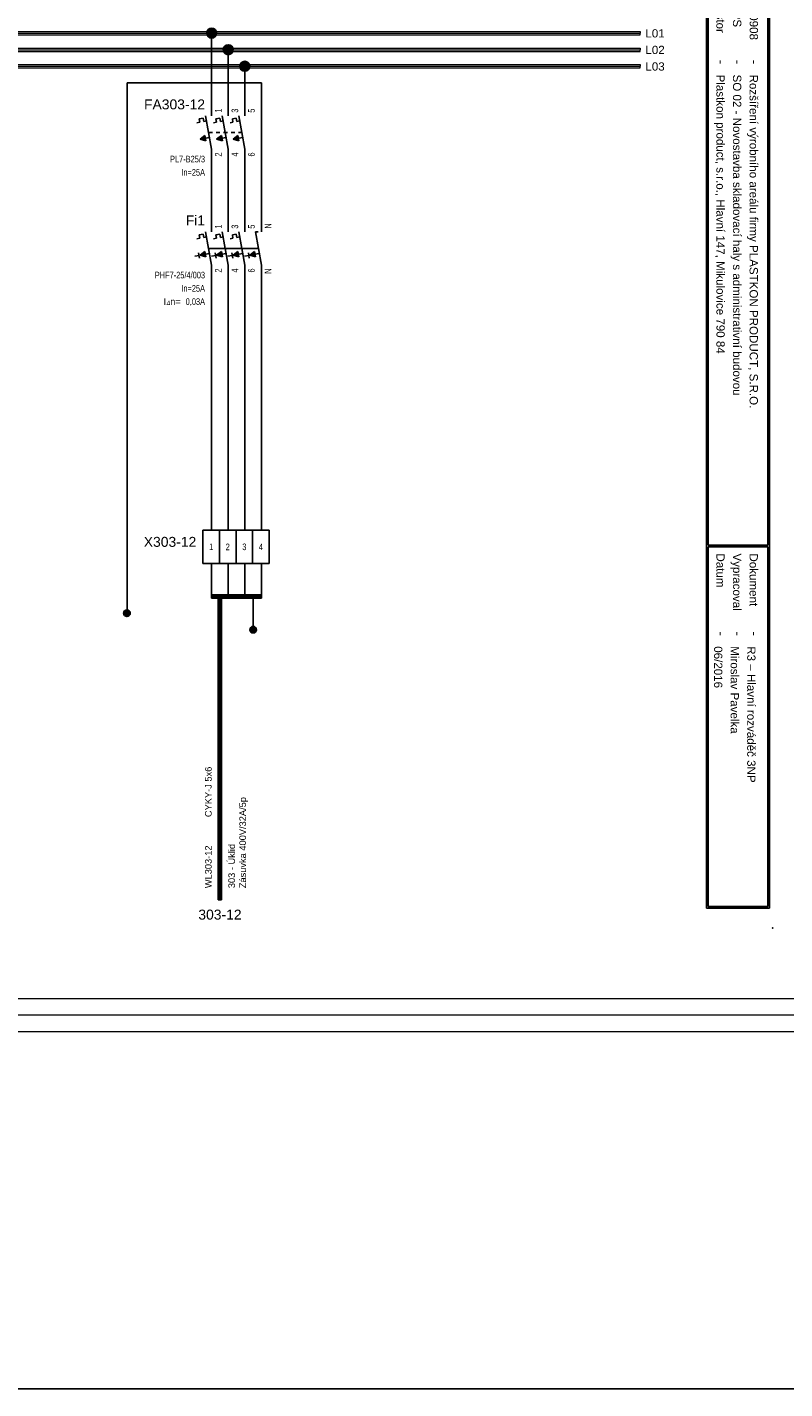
# Model space of a CAD drawing. Extents: x -3642 to 3381, y 3251 to 3904.
# Tile 39 of 41: x 2914 to 3143, y 3251 to 3662. Entities that reach past the tile are written whole.
import ezdxf
from ezdxf.enums import TextEntityAlignment as Align

# ---------------------------------------------------------------- set-up
doc = ezdxf.new("R2010")
doc.units = 0
doc.header["$MEASUREMENT"] = 0
doc.linetypes.add('DASHED', pattern=[0.564444, 0.282222, -0.282222])
for name, color, linetype in [('1-KRESBA', 7, 'Continuous'), ('__Bílá', 7, 'Continuous'), ('__Oranžová', 30, 'Continuous'), ('__Rudá 010', 10, 'Continuous'), ('__Vínová 220', 220, 'Continuous'), ('__Černá 250', 7, 'Continuous')]:
    doc.layers.add(name, color=color, linetype=linetype)
doc.styles.add('Arial', font='arial.ttf')
doc.styles.add('GENERATED_STYLE_1', font='arial.ttf')
doc.styles.add('GREEKC', font='greekc', dxfattribs={"width": 0.8, "height": 1.3})

# ---------------------------------------------------------------- blocks, each defined once
blk = doc.blocks.new('BLK_Razítko_malé_pro_rozváděče')
at = {"layer": '__Bílá'}
for p, q in [((15, -1), (15, -20)), ((15, -1), (294, -1)), ((15.5, -1.5), (15.5, -19.5)), ((15.5, -1.5), (184.5, -1.5)), ((184.5, -1.5), (184.5, -19.5)), ((185, -1.5), (185, -19.5)), ((185, -1.5), (293.5, -1.5)), ((293.5, -19.5), (293.5, -1.5)), ((294, -20), (294, -1)), ((15, -20), (294, -20)), ((15.5, -19.5), (184.5, -19.5)), ((185, -19.5), (293.5, -19.5)), ((15, -405), (15, -419)), ((15, -405), (294, -405)), ((15.5, -405.5), (15.5, -418.5)), ((15.5, -405.5), (194.5, -405.5)), ((194.5, -405.5), (194.5, -418.5)), ((195, -405.5), (195, -418.5)), ((195, -405.5), (293.5, -405.5)), ((293.5, -405.5), (293.5, -418.5)), ((294, -405), (294, -419)), ((15, -419), (294, -419)), ((15.5, -418.5), (194.5, -418.5)), ((195, -418.5), (293.5, -418.5))]:
    blk.add_line(p, q, dxfattribs=at)
for p in [(0, 0), (300, 0), (0, -420), (300, -420)]:
    blk.add_point(p, dxfattribs=at)
at = {"layer": '__Bílá', "style": 'Arial'}
for s, height, p in [('-', 3, (38, -7)), ('Dokument', 2.5, (187, -7)), ('-', 3, (210.5, -7)), ('SO/PS', 2.5, (17.5, -12)), ('-', 3, (38, -12)), ('Vypracoval', 2.5, (187, -12)), ('-', 3, (210.5, -12)), ('Investor', 2.5, (17.5, -17)), ('-', 3, (38, -17)), ('Datum', 2.5, (187, -17)), ('-', 3, (210.5, -17)), ('PVLK PROJECT s.r.o. , Langrova 195/33,  787 01 Šumperk', 2.5, (17.5, -411)), ('Copyright © 2012 PVLK', 2.5, (197, -411)), ('Telefon: 773 836 685, mobil: 777 848 204, e-mail: %%Upavelka@pvlk.cz', 2.5, (17.5, -416)), ('Číslo dokumentu .....', 2.5, (197, -416))]:
    blk.add_text(s, height=height, dxfattribs=at).set_placement(p)
at = {"layer": '__Vínová 220', "char_height": 2.5, "attachment_point": 7, "style": 'Arial'}
for s, insert in [('715 0908', (17.5, -7)), ('Rozšíření výrobního areálu firmy PLASTKON PRODUCT, S.R.O.', (42.5, -7.75)), ('R3 – Hlavní rozváděč 3NP', (215, -7.75)), ('SO 02 - Novostavba skladovací haly s administrativní budovou', (42.5, -12.75)), ('Miroslav Pavelka', (215, -12.75)), ('Plastkon product, s.r.o., Hlavní 147, Mikulovice 790 84', (42.5, -17.75)), ('06/2016', (215, -17.75))]:
    blk.add_mtext(s, dxfattribs=dict(at, insert=insert))
at = {"layer": '__Vínová 220', "style": 'Arial'}
blk.add_attdef('ČÍSLO', text='', height=4, dxfattribs=at).set_placement((290, -416), align=Align.RIGHT)
blk = doc.blocks.new('L0001A02')
at = {"linetype": 'Continuous'}
h = blk.add_hatch(color=256, dxfattribs=at)
edge = h.paths.add_edge_path()
edge.add_arc((0, 0), 1.5, 0, 360)
blk.add_circle((0, 0), 1.5)
blk = doc.blocks.new('FEVA1702')
h = blk.add_hatch(color=256)
h.paths.add_polyline_path([(-2.06, -0.92), (-3.5, -2), (-1.92, -1.71)])
h.paths.add_polyline_path([(-1.92, -1.71), (-3.5, -2), (-1.77, -2.5)])
h = blk.add_hatch(color=256)
h.paths.add_polyline_path([(2.94, -0.92), (1.5, -2), (3.08, -1.71)])
h.paths.add_polyline_path([(3.08, -1.71), (1.5, -2), (3.23, -2.5)])
h = blk.add_hatch(color=256)
h.paths.add_polyline_path([(7.94, -0.92), (6.5, -2), (8.08, -1.71)])
h.paths.add_polyline_path([(8.08, -1.71), (6.5, -2), (8.23, -2.5)])
h = blk.add_hatch(color=256)
h.paths.add_polyline_path([(12.94, -0.92), (11.5, -2), (13.08, -1.71)])
h.paths.add_polyline_path([(13.08, -1.71), (11.5, -2), (13.23, -2.5)])
for p, q in [((0, 5), (0, 10)), ((5, 5), (5, 10)), ((10, 5), (10, 10)), ((15, 5), (15, 10)), ((-3.75, 4.14), (-2.56, 4.35)), ((-3.75, 4.14), (-3.57, 3.12)), ((-2.56, 4.35), (-2.38, 3.34)), ((-1.82, 5), (0, -5)), ((1.25, 4.14), (2.44, 4.35)), ((1.25, 4.14), (1.43, 3.12)), ((2.44, 4.35), (2.62, 3.34)), ((3.18, 5), (5, -5)), ((6.25, 4.14), (7.44, 4.35)), ((6.25, 4.14), (6.43, 3.12)), ((7.44, 4.35), (7.62, 3.34)), ((8.18, 5), (10, -5)), ((13.18, 5), (15, -5)), ((13.18, 5), (14, 5)), ((-4.45, 2.96), (-3.57, 3.12)), ((-2.38, 3.34), (-1.54, 3.49)), ((-0.91, 0), (14.09, 0)), ((0.55, 2.96), (1.43, 3.12)), ((2.62, 3.34), (3.46, 3.49)), ((5.55, 2.96), (6.43, 3.12)), ((7.62, 3.34), (8.46, 3.49)), ((-3.79, -2.07), (-5.07, -2.29)), ((-3.93, -1.27), (-3.65, -2.86)), ((-3.5, -2), (-2.06, -0.92)), ((-3.5, -2), (-0.64, -1.48)), ((-3.5, -2), (-1.77, -2.5)), ((-2.06, -0.92), (-1.77, -2.5)), ((1.21, -2.07), (-0.07, -2.29)), ((1.07, -1.27), (1.35, -2.86)), ((1.5, -2), (2.94, -0.92)), ((1.5, -2), (4.36, -1.48)), ((1.5, -2), (3.23, -2.5)), ((2.94, -0.92), (3.23, -2.5)), ((6.21, -2.07), (4.93, -2.29)), ((6.07, -1.27), (6.35, -2.86)), ((6.5, -2), (7.94, -0.92)), ((6.5, -2), (9.36, -1.48)), ((6.5, -2), (8.23, -2.5)), ((7.94, -0.92), (8.23, -2.5)), ((11.21, -2.07), (9.93, -2.29)), ((11.07, -1.27), (11.35, -2.86)), ((11.5, -2), (12.94, -0.92)), ((11.5, -2), (14.36, -1.48)), ((11.5, -2), (13.23, -2.5)), ((12.94, -0.92), (13.23, -2.5)), ((0, -5), (0, -10)), ((5, -5), (5, -10)), ((10, -5), (10, -10)), ((15, -5), (15, -10))]:
    blk.add_line(p, q)
at = {"style": 'Arial'}
for s, p in [('I', (-14.5, -17)), ('n=', (-12.5, -17))]:
    blk.add_text(s, height=2, dxfattribs=at).set_placement(p)
at = {"style": 'GREEKC', "oblique": 10, "width": 0.8}
blk.add_text('D', height=1.3, dxfattribs=at).set_placement((-13.68, -17))
at = {"style": 'Arial'}
blk.add_attdef('POPIS', text='', height=3, dxfattribs=at).set_placement((-2, 7), align=Align.RIGHT)
at = {"style": 'Arial', "width": 0.8}
for tag, p in [('NO1', (3, 6)), ('NO2', (8, 6)), ('NO3', (13, 6)), ('NO4', (18, 6))]:
    blk.add_attdef(tag, p, '', height=2, rotation=90, dxfattribs=at)
for tag, p in [('TYP', (-2, -9)), ('PROUD', (-2, -13)), ('REZID', (-2, -17)), ('DOPLŇ1', (-2, -21)), ('DOPLŇ2', (-2, -25))]:
    blk.add_attdef(tag, text='', height=2, dxfattribs=at).set_placement(p, align=Align.RIGHT)
for tag, p in [('CO1', (3, -6)), ('CO2', (8, -6)), ('CO3', (13, -6)), ('CO4', (18, -6))]:
    blk.add_attdef(tag, text='', height=2, rotation=90, dxfattribs=at).set_placement(p, align=Align.RIGHT)
blk = doc.blocks.new('FEVA1606')
at = {"linetype": 'Continuous'}
for points in [[(-3.5, -2), (-2.06, -0.92), (-1.77, -2.5)], [(1.5, -2), (2.94, -0.92), (3.23, -2.5)], [(6.5, -2), (7.94, -0.92), (8.23, -2.5)]]:
    blk.add_hatch(color=256, dxfattribs=at).paths.add_polyline_path(points)
for p, q in [((0, 5), (0, 10)), ((5, 5), (5, 10)), ((10, 5), (10, 10)), ((-3.75, 4.14), (-2.56, 4.35)), ((-3.75, 4.14), (-3.57, 3.12)), ((-2.56, 4.35), (-2.38, 3.34)), ((-1.82, 5), (0, -5)), ((1.25, 4.14), (2.44, 4.35)), ((1.25, 4.14), (1.43, 3.12)), ((2.44, 4.35), (2.62, 3.34)), ((3.18, 5), (5, -5)), ((6.25, 4.14), (7.44, 4.35)), ((6.25, 4.14), (6.43, 3.12)), ((7.44, 4.35), (7.62, 3.34)), ((8.18, 5), (10, -5)), ((-4.45, 2.96), (-3.57, 3.12)), ((-2.38, 3.34), (-1.54, 3.49)), ((0.55, 2.96), (1.43, 3.12)), ((2.62, 3.34), (3.46, 3.49)), ((5.55, 2.96), (6.43, 3.12)), ((7.62, 3.34), (8.46, 3.49)), ((-3.5, -2), (-2.06, -0.92)), ((-3.5, -2), (-0.64, -1.48)), ((-3.5, -2), (-1.77, -2.5)), ((-2.06, -0.92), (-1.77, -2.5)), ((1.5, -2), (2.94, -0.92)), ((1.5, -2), (4.36, -1.48)), ((1.5, -2), (3.23, -2.5)), ((2.94, -0.92), (3.23, -2.5)), ((6.5, -2), (7.94, -0.92)), ((6.5, -2), (9.36, -1.48)), ((6.5, -2), (8.23, -2.5)), ((7.94, -0.92), (8.23, -2.5)), ((0, -5), (0, -10)), ((5, -5), (5, -10)), ((10, -5), (10, -10))]:
    blk.add_line(p, q)
at = {"linetype": 'DASHED', "ltscale": 4}
blk.add_line((-0.91, 0), (9.09, 0), dxfattribs=at)
at = {"style": 'Arial'}
blk.add_attdef('POPIS', text='', height=3, dxfattribs=at).set_placement((-2, 7), align=Align.RIGHT)
at = {"style": 'Arial', "width": 0.8}
for tag, p in [('NO1', (3, 6)), ('NO2', (8, 6)), ('NO3', (13, 6))]:
    blk.add_attdef(tag, p, '', height=2, rotation=90, dxfattribs=at)
for tag, p in [('TYP', (-2, -9)), ('PROUD', (-2, -13)), ('DOPLŇ1', (-2, -17)), ('DOPLŇ2', (-2, -21))]:
    blk.add_attdef(tag, text='', height=2, dxfattribs=at).set_placement(p, align=Align.RIGHT)
for tag, p in [('CO1', (3, -6)), ('CO2', (8, -6)), ('CO3', (13, -6))]:
    blk.add_attdef(tag, text='', height=2, rotation=90, dxfattribs=at).set_placement(p, align=Align.RIGHT)
blk = doc.blocks.new('V0109A04')
for p, q in [((2.5, 5), (-2.5, 5)), ((-2.5, -5), (-2.5, 5)), ((7.5, 5), (2.5, 5)), ((2.5, -5), (2.5, 5)), ((12.5, 5), (7.5, 5)), ((7.5, -5), (7.5, 5)), ((17.5, 5), (12.5, 5)), ((12.5, -5), (12.5, 5)), ((17.5, -5), (17.5, 5)), ((2.5, -5), (-2.5, -5)), ((7.5, -5), (2.5, -5)), ((12.5, -5), (7.5, -5)), ((17.5, -5), (12.5, -5))]:
    blk.add_line(p, q)
at = {"style": 'Arial'}
blk.add_attdef('POPIS', text='', height=3, dxfattribs=at).set_placement((-4.5, 0), align=Align.RIGHT)
at = {"style": 'Arial', "width": 0.8}
for tag, p in [('S1', (0, 0)), ('S2', (5, 0)), ('S3', (10, 0)), ('S4', (15, 0))]:
    blk.add_attdef(tag, text='', height=2, dxfattribs=at).set_placement(p, align=Align.MIDDLE)
blk = doc.blocks.new('V0085A01')
h = blk.add_hatch(color=256)
edge = h.paths.add_edge_path()
edge.add_arc((0, 0), 1, 0, 360)
blk.add_circle((0, 0), 1)

msp = doc.modelspace()

# ---------------------------------------------------------------- linework, layer by layer
at = {"layer": '1-KRESBA'}
for p, q in [((2969.7, 3640), (2969.7, 3660)), ((2974.7, 3640), (2974.7, 3655)), ((2979.7, 3640), (2979.7, 3650)), ((2984.7, 3645), (2944.16, 3645)), ((2944.16, 3645), (2944.16, 3485)), ((2984.7, 3605), (2984.7, 3645)), ((2969.7, 3605), (2969.7, 3620)), ((2974.7, 3620), (2974.7, 3605)), ((2979.7, 3620), (2979.7, 3605)), ((2969.7, 3585), (2969.7, 3526.21)), ((2974.7, 3585), (2974.7, 3528.01)), ((2979.7, 3585), (2979.7, 3528.33)), ((2984.7, 3585), (2984.7, 3528.22)), ((2969.7, 3510), (2969.7, 3530)), ((2974.7, 3530), (2974.7, 3510)), ((2979.7, 3510), (2979.7, 3530)), ((2984.7, 3530), (2984.7, 3510)), ((2969.7, 3500), (2969.7, 3490)), ((2974.7, 3500), (2974.7, 3490)), ((2979.7, 3500), (2979.7, 3490)), ((2984.7, 3500), (2984.7, 3490)), ((2969.7, 3490.5), (2969.7, 3490)), ((2969.7, 3490.5), (2984.7, 3490.5)), ((2969.7, 3489.5), (2969.7, 3490)), ((2969.7, 3490), (2984.7, 3490)), ((2969.7, 3489.5), (2984.7, 3489.5)), ((2971.7, 3398.53), (2971.7, 3490.5)), ((2971.7, 3490.5), (2972.2, 3490.5)), ((2972.2, 3398.53), (2972.2, 3490.5)), ((2972.7, 3490.5), (2972.2, 3490.5)), ((2972.7, 3398.53), (2972.7, 3490.5)), ((2982.2, 3490), (2982.2, 3480)), ((2984.7, 3490.5), (2984.7, 3490)), ((2984.7, 3489.5), (2984.7, 3490)), ((2971.7, 3398.53), (2972.2, 3398.53)), ((2972.7, 3398.53), (2972.2, 3398.53))]:
    msp.add_line(p, q, dxfattribs=at)
at = {"layer": '1-KRESBA', "color": 250, "linetype": 'Continuous'}
msp.add_line((3119.01, 3585), (3119.01, 3615), dxfattribs=at)
at = {"layer": '1-KRESBA', "color": 3}
msp.add_lwpolyline([(-3642.15, 3903.52), (3380.95, 3903.52), (3380.95, 3250.95), (-3642.15, 3250.95)], close=True, dxfattribs=at)
at = {"layer": '__Oranžová', "lineweight": 0}
for p, q in [((2748.99, 3660.5), (3098.99, 3660.5)), ((2748.99, 3660), (3098.99, 3660)), ((2748.99, 3659.5), (3098.99, 3659.5)), ((3098.99, 3660.5), (3098.99, 3660)), ((3098.99, 3659.5), (3098.99, 3660)), ((2748.99, 3655.5), (3098.99, 3655.5)), ((2748.99, 3655), (3098.99, 3655)), ((2748.99, 3654.5), (3098.99, 3654.5)), ((3098.99, 3655.5), (3098.99, 3655)), ((3098.99, 3654.5), (3098.99, 3655)), ((2748.99, 3650.5), (3098.99, 3650.5)), ((2748.99, 3650), (3098.99, 3650)), ((2748.99, 3649.5), (3098.99, 3649.5)), ((3098.99, 3650.5), (3098.99, 3650)), ((3098.99, 3649.5), (3098.99, 3650))]:
    msp.add_line(p, q, dxfattribs=at)
at = {"layer": '__Vínová 220', "lineweight": 0}
for p, q in [((2683.28, 3368.74), (3179.68, 3368.74)), ((2683.28, 3363.74), (3179.68, 3363.74)), ((2683.28, 3358.74), (3179.68, 3358.74))]:
    msp.add_line(p, q, dxfattribs=at)

# ---------------------------------------------------------------- block references
at = {"color": 250, "linetype": 'Continuous'}
for p in [(2944.15, 3484.95), (2982.2, 3480)]:
    msp.add_blockref('V0085A01', p, dxfattribs=at)
at = {"layer": '1-KRESBA', "rotation": 270}
msp.add_blockref('BLK_Razítko_malé_pro_rozváděče', (3138.99, 3690), dxfattribs=at).add_auto_attribs({'ČÍSLO': '24.13'})
at = {"layer": '1-KRESBA'}
for p in [(2969.7, 3660), (2974.7, 3655), (2979.7, 3650)]:
    msp.add_blockref('L0001A02', p, dxfattribs=at)
at = {"layer": '__Černá 250'}
for name, p, values in [('FEVA1606', (2969.7, 3630), {'POPIS': 'FA303-12', 'TYP': 'PL7-B25/3', 'PROUD': 'In=25A', 'CO1': '2', 'NO1': '1', 'CO2': '4', 'NO2': '3', 'CO3': '6', 'NO3': '5'}), ('FEVA1702', (2969.7, 3595), {'POPIS': 'Fi1', 'TYP': 'PHF7-25/4/003', 'PROUD': 'In=25A', 'REZID': '0,03A', 'NO1': '1', 'CO1': '2', 'NO2': '3', 'CO2': '4', 'NO3': '5', 'CO3': '6', 'NO4': 'N', 'CO4': 'N'}), ('V0109A04', (2969.56, 3505), {'POPIS': 'X303-12', 'S1': '1', 'S2': '2', 'S3': '3', 'S4': '4'})]:
    msp.add_blockref(name, p, dxfattribs=at).add_auto_attribs(values)

# ---------------------------------------------------------------- texts
at = {"layer": '__Oranžová', "lineweight": 0, "style": 'Arial'}
for s, p in [('L01', (3100.56, 3658.69)), ('L02', (3100.56, 3653.69)), ('L03', (3100.56, 3648.69))]:
    msp.add_text(s, height=2.5, dxfattribs=at).set_placement(p)
at = {"layer": '__Rudá 010', "style": 'Arial'}
for s, p in [('CYKY-J 5x6', (2969.7, 3423.45)), ('WL303-12', (2969.7, 3402))]:
    msp.add_text(s, height=2, rotation=90, dxfattribs=at).set_placement(p)
at = {"layer": '__Rudá 010', "style": 'GENERATED_STYLE_1'}
msp.add_text('303-12', height=3, dxfattribs=at).set_placement((2972.2, 3392.53), align=Align.CENTER)
at = {"layer": '__Rudá 010', "insert": (2974.73, 3402), "char_height": 2, "width": 62.8406, "attachment_point": 1, "rotation": 90, "style": 'Arial'}
msp.add_mtext('303 - Úklid\\PZásuvka 400V/32A/5p  ', dxfattribs=at)

doc.saveas('drawing.dxf')
